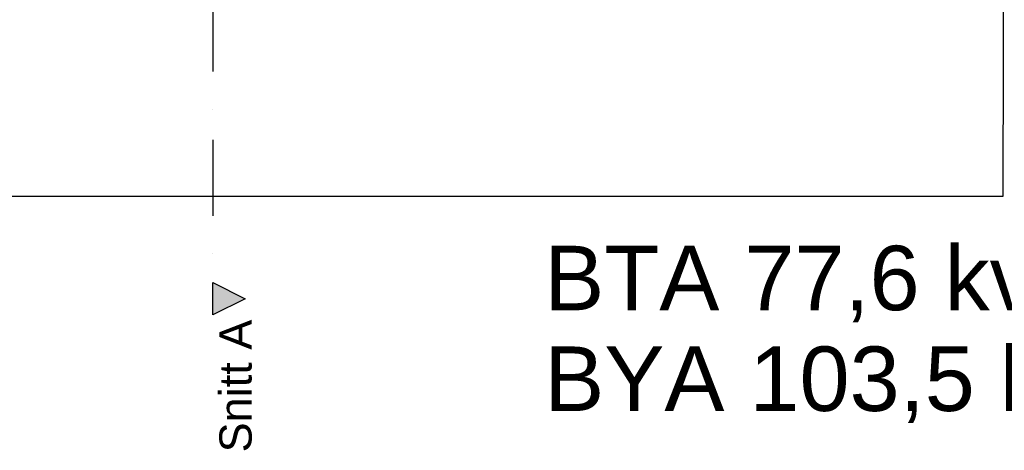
# Model space of a CAD drawing. Header units: millimetres. Extents: x -3836 to 10135, y -3581 to 11389.
# Tile 2 of 47: x 3257 to 7839, y -3581 to -1578. Entities that reach past the tile are written whole.
import ezdxf

# ---------------------------------------------------------------- set-up
doc = ezdxf.new("R2010")
doc.units = ezdxf.units.MM
doc.header["$LTSCALE"] = 0.5
doc.header["$MEASUREMENT"] = 0
doc.linetypes.add('PLINE', pattern=[0])
doc.linetypes.add('Prikk & stiplet', pattern=[1340.555525, 705.555534, -352.777767, 0, -282.222223])
for name, color, linetype in [('251- Frittbærende dekker(Nye konstruksjoner)', 7, 'Continuous'), ('832- Tekst bygning(Nye konstruksjoner)', 7, 'Continuous'), ('852- Snittmarkør', 7, 'Continuous')]:
    doc.layers.add(name, color=color, linetype=linetype)
doc.styles.add('GENERATED_STYLE_1', font='arial.ttf')

msp = doc.modelspace()

# ---------------------------------------------------------------- hatches: boundary and pattern name
at = {"layer": '852- Snittmarkør', "linetype": 'Continuous'}
msp.add_hatch(color=256, dxfattribs=at).paths.add_polyline_path([(4155.7, -2950.9), (4305.7, -2875.9), (4155.7, -2800.9)])

# ---------------------------------------------------------------- linework, layer by layer
at = {"layer": '251- Frittbærende dekker(Nye konstruksjoner)', "linetype": 'PLINE', "flags": 128}
msp.add_lwpolyline([(-57, 47), (4200.4, 47), (4200.4, -1064.4), (7834.8, -1064.6), (7831.9, -2400), (-57, -2400)], close=True, dxfattribs=at)
at = {"layer": '852- Snittmarkør', "linetype": 'Prikk & stiplet'}
msp.add_line((4155.7, 10599.9), (4155.7, -2800.9), dxfattribs=at)
at = {"layer": '852- Snittmarkør', "linetype": 'PLINE', "flags": 128}
msp.add_lwpolyline([(4155.7, -2950.9), (4155.7, -2800.9), (4305.7, -2875.9)], close=True, dxfattribs=at)

# ---------------------------------------------------------------- texts
at = {"layer": '832- Tekst bygning(Nye konstruksjoner)', "linetype": 'Continuous', "insert": (5697.7, -2629.4), "char_height": 300, "attachment_point": 1, "line_spacing_factor": 0.936785, "style": 'GENERATED_STYLE_1'}
msp.add_mtext('\\A1;{\\pql;\\fArial|b0|i0|c0|p0;\\W1.000000;BTA 77,6 kvm\\P\\pql;\\fArial|b0|i0|c0|p0;\\W1.000000;BYA 103,5 kvm}', dxfattribs=at)
at = {"layer": '852- Snittmarkør', "insert": (4338.2, -3590.5), "char_height": 150, "attachment_point": 7, "rotation": 90, "style": 'GENERATED_STYLE_1'}
msp.add_mtext('\\A1;{\\pql;\\pt0;\\fArial|b0|i0|c0|p0;\\W1.000000;Snitt A}', dxfattribs=at)

doc.saveas('drawing.dxf')
